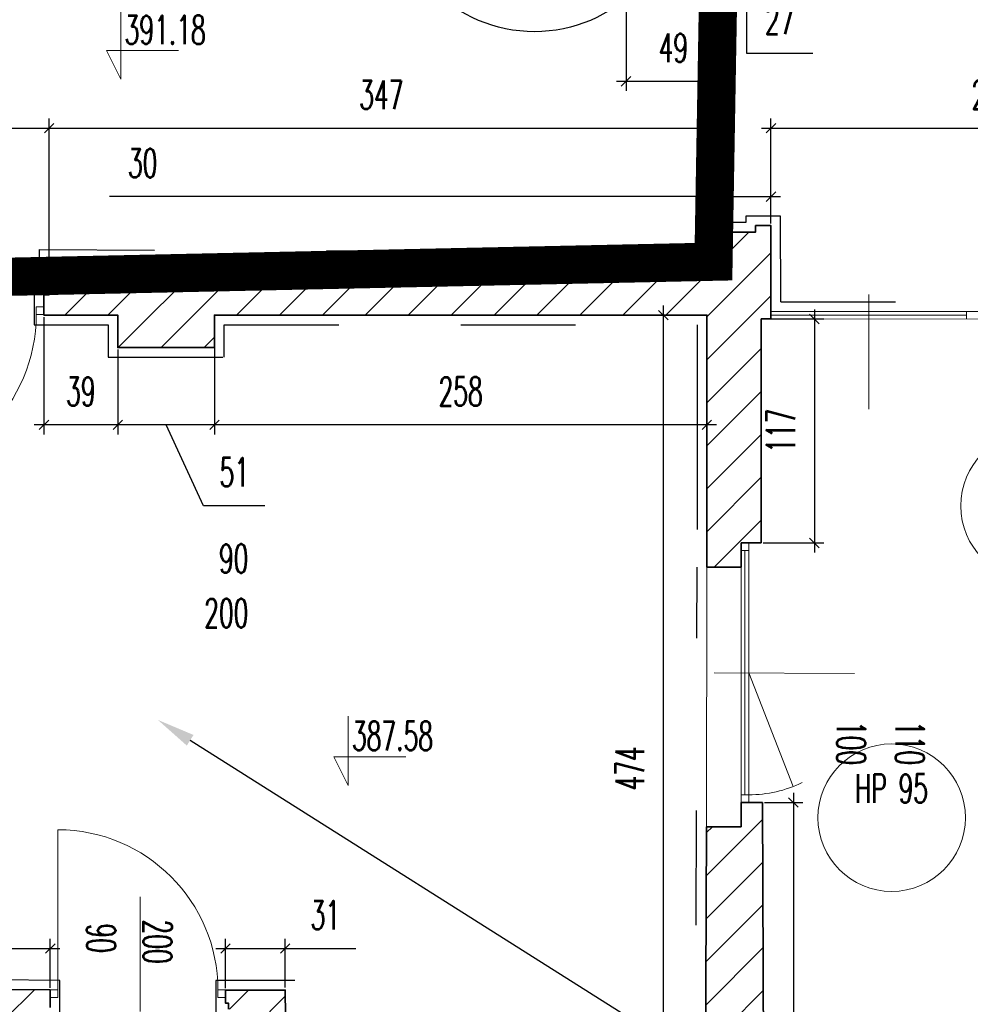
# Model space of a CAD drawing. Header units: millimetres. Extents: x 19887 to 192597, y -14203 to 39042.
# Tile 211 of 256: x 69211 to 69708, y -9787 to -9272. Entities that reach past the tile are written whole.
import ezdxf
from ezdxf import colors
from ezdxf.entities.mleader import LeaderData, LeaderLine
from ezdxf.math import Vec2, Vec3

# ---------------------------------------------------------------- set-up
doc = ezdxf.new("R2010")
doc.units = ezdxf.units.MM
doc.linetypes.add('ACAD_ISO03W100', pattern=[30, 12, -18])
doc.linetypes.add('DASHED2', pattern=[9.525, 6.35, -3.175])
doc.layers.get('Defpoints').update_dxf_attribs({"color": 4})
for name, color, linetype in [('A_DBA-RAMKI', 6, 'Continuous'), ('Sufit podwieszany', 252, 'Continuous'), ('Wymiarowanie', 3, 'Continuous'), ('Wypełnienie', 252, 'Continuous')]:
    doc.layers.add(name, color=color, linetype=linetype)
for name, color, linetype, lineweight in [('Basen_rzut_poziom_1_obrys', 252, 'Continuous', 35), ('Drzwi', 2, 'Continuous', 5), ('koty wysokościowe', 252, 'Continuous', 0), ('Okna', 252, 'Continuous', 5), ('Schody', 252, 'Continuous', 5)]:
    doc.layers.add(name, color=color, linetype=linetype, lineweight=lineweight)
doc.styles.add('ROMANS', font='romans.shx', dxfattribs={"width": 0.6})
doc.styles.get("Standard").update_dxf_attribs({"font": 'arial.ttf'})
doc.dimstyles.new('000001FB70622F18', dxfattribs={"dimtxt": 20, "dimasz": 5, "dimexe": 5, "dimexo": 1, "dimgap": 20, "dimtad": 1, "dimtoh": 1, "dimdec": 0, "dimtxsty": 'Standard', "dimblk": 'OBLIQUE', "dimcen": 0, "dimdle": 5, "dimclrd": 252, "dimclre": 252, "dimclrt": 252, "dimadec": 0, "dimazin": 0, "dimtfac": 1, "dimtdec": 0, "dimtmove": 0, "dimatfit": 3, "dimldrblk": 'OBLIQUE', "dimfxl": 150, "dimfxlon": 1, "dimlwd": 25, "dimlwe": 25, "dimarcsym": 1})
pattern_1 = [(45, (3252.028, -2175.285), (-11.22532, 11.22532), [])]

# ---------------------------------------------------------------- blocks, each defined once
blk = doc.blocks.new('_Oblique')
at = {"color": 0, "linetype": 'ByBlock', "lineweight": -2}
blk.add_line((-0.5, -0.5), (0.5, 0.5), dxfattribs=at)
blk = doc.blocks.new('*D832')
at = {"layer": 'Defpoints', "color": 0}
for p in [(3673.6, -4425.49), (3722.99, -4425.49), (3722.99, -4543.97)]:
    blk.add_point(p, dxfattribs=at)
at = {"layer": 'Wymiarowanie', "color": 252, "linetype": 'Continuous', "lineweight": 25}
for p, q in [((3673.6, -4426.49), (3673.6, -4548.97)), ((3722.99, -4426.49), (3722.99, -4548.97)), ((3668.6, -4543.97), (3727.99, -4543.97))]:
    blk.add_line(p, q, dxfattribs=at)
at = {"layer": 'Wymiarowanie', "color": 252, "linetype": 'ByBlock', "lineweight": 25, "xscale": 5, "yscale": 5, "zscale": 5, "rotation": 180}
blk.add_blockref('_Oblique', (3673.6, -4543.97), dxfattribs=at)
at = {"layer": 'Wymiarowanie', "color": 252, "linetype": 'ByBlock', "lineweight": 25, "xscale": 5, "yscale": 5, "zscale": 5}
blk.add_blockref('_Oblique', (3722.99, -4543.97), dxfattribs=at)
at = {"layer": 'Wymiarowanie', "color": 252, "insert": (3698.29, -4526.47), "char_height": 15, "attachment_point": 5, "style": 'ROMANS'}
blk.add_mtext('49', dxfattribs=at)
blk = doc.blocks.new('*D833')
at = {"layer": 'Defpoints', "color": 0}
for p in [(3722.99, -4425.49), (3750.45, -4440.68), (3750.45, -4489.4)]:
    blk.add_point(p, dxfattribs=at)
at = {"layer": 'Wymiarowanie', "color": 252, "linetype": 'Continuous', "lineweight": 25}
for p, q in [((3722.99, -4426.49), (3722.99, -4494.4)), ((3750.45, -4441.68), (3750.45, -4494.4)), ((3717.99, -4489.4), (3755.45, -4489.4)), ((3736.72, -4529.4), (3736.72, -4489.4)), ((3771.29, -4529.4), (3736.72, -4529.4))]:
    blk.add_line(p, q, dxfattribs=at)
at = {"layer": 'Wymiarowanie', "color": 252, "linetype": 'ByBlock', "lineweight": 25, "xscale": 5, "yscale": 5, "zscale": 5, "rotation": 180}
blk.add_blockref('_Oblique', (3722.99, -4489.4), dxfattribs=at)
at = {"layer": 'Wymiarowanie', "color": 252, "linetype": 'ByBlock', "lineweight": 25, "xscale": 5, "yscale": 5, "zscale": 5}
blk.add_blockref('_Oblique', (3750.45, -4489.4), dxfattribs=at)
at = {"layer": 'Wymiarowanie', "color": 252, "insert": (3754.01, -4511.9), "char_height": 15, "attachment_point": 5, "style": 'ROMANS'}
blk.add_mtext('27', dxfattribs=at)
blk = doc.blocks.new('*D841')
at = {"layer": 'Defpoints', "color": 0}
for p in [(3744.27, -4668.2), (3744.27, -4785.3), (3772.1, -4785.3)]:
    blk.add_point(p, dxfattribs=at)
at = {"layer": 'Wymiarowanie', "color": 252, "linetype": 'Continuous', "lineweight": 25}
for p, q in [((3772.1, -4663.2), (3772.1, -4790.3)), ((3745.27, -4668.2), (3777.1, -4668.2)), ((3745.27, -4785.3), (3777.1, -4785.3))]:
    blk.add_line(p, q, dxfattribs=at)
at = {"layer": 'Wymiarowanie', "color": 252, "linetype": 'ByBlock', "lineweight": 25, "xscale": 5, "yscale": 5, "zscale": 5}
for p, rotation in [((3772.1, -4668.2), 90), ((3772.1, -4785.3), 270)]:
    blk.add_blockref('_Oblique', p, dxfattribs=dict(at, rotation=rotation))
at = {"layer": 'Wymiarowanie', "color": 252, "insert": (3754.6, -4726.75), "char_height": 15, "attachment_point": 5, "rotation": 90, "style": 'ROMANS'}
blk.add_mtext('117', dxfattribs=at)
blk = doc.blocks.new('*D844')
at = {"layer": 'Defpoints', "color": 0}
for p in [(3744.91, -4921.01), (3746.37, -5269.26), (3761.11, -5269.26)]:
    blk.add_point(p, dxfattribs=at)
at = {"layer": 'Wymiarowanie', "color": 252, "linetype": 'Continuous', "lineweight": 25}
for p, q in [((3761.11, -4916.01), (3761.11, -5274.26)), ((3745.91, -4921.01), (3766.11, -4921.01)), ((3747.37, -5269.26), (3766.11, -5269.26))]:
    blk.add_line(p, q, dxfattribs=at)
at = {"layer": 'Wymiarowanie', "color": 252, "linetype": 'ByBlock', "lineweight": 25, "xscale": 5, "yscale": 5, "zscale": 5}
for p, rotation in [((3761.11, -4921.01), 90), ((3761.11, -5269.26), 270)]:
    blk.add_blockref('_Oblique', p, dxfattribs=dict(at, rotation=rotation))
at = {"layer": 'Wymiarowanie', "color": 252, "insert": (3743.61, -5095.13), "char_height": 15, "attachment_point": 5, "rotation": 90, "style": 'ROMANS'}
blk.add_mtext('348', dxfattribs=at)
blk = doc.blocks.new('*D849')
at = {"layer": 'Defpoints', "color": 0}
for p in [(3693.13, -4666.23), (3714.77, -4666.23), (3714.77, -5140.19)]:
    blk.add_point(p, dxfattribs=at)
at = {"layer": 'Wymiarowanie', "color": 252, "linetype": 'Continuous', "lineweight": 25}
for p, q in [((3693.13, -5145.19), (3693.13, -4661.23)), ((3713.77, -4666.23), (3688.13, -4666.23)), ((3713.77, -5140.19), (3688.13, -5140.19))]:
    blk.add_line(p, q, dxfattribs=at)
at = {"layer": 'Wymiarowanie', "color": 252, "linetype": 'ByBlock', "lineweight": 25, "xscale": 5, "yscale": 5, "zscale": 5}
for p, rotation in [((3693.13, -4666.23), 90), ((3693.13, -5140.19), 270)]:
    blk.add_blockref('_Oblique', p, dxfattribs=dict(at, rotation=rotation))
at = {"layer": 'Wymiarowanie', "color": 252, "insert": (3675.63, -4903.21), "char_height": 15, "attachment_point": 5, "rotation": 90, "style": 'ROMANS'}
blk.add_mtext('474', dxfattribs=at)
blk = doc.blocks.new('*D851')
at = {"layer": 'Defpoints', "color": 0}
for p in [(3458.31, -4666.23), (3715.83, -4666.23), (3458.31, -4723.58)]:
    blk.add_point(p, dxfattribs=at)
at = {"layer": 'Wymiarowanie', "color": 252, "linetype": 'Continuous', "lineweight": 25}
for p, q in [((3458.31, -4667.23), (3458.31, -4728.58)), ((3715.83, -4667.23), (3715.83, -4728.58)), ((3720.83, -4723.58), (3453.31, -4723.58))]:
    blk.add_line(p, q, dxfattribs=at)
at = {"layer": 'Wymiarowanie', "color": 252, "linetype": 'ByBlock', "lineweight": 25, "xscale": 5, "yscale": 5, "zscale": 5, "rotation": 180}
blk.add_blockref('_Oblique', (3458.31, -4723.58), dxfattribs=at)
at = {"layer": 'Wymiarowanie', "color": 252, "linetype": 'ByBlock', "lineweight": 25, "xscale": 5, "yscale": 5, "zscale": 5}
blk.add_blockref('_Oblique', (3715.83, -4723.58), dxfattribs=at)
at = {"layer": 'Wymiarowanie', "color": 252, "insert": (3587.07, -4706.08), "char_height": 15, "attachment_point": 5, "style": 'ROMANS'}
blk.add_mtext('258', dxfattribs=at)
blk = doc.blocks.new('*D834')
at = {"layer": 'Defpoints', "color": 0}
for p in [(3458.31, -4666.23), (3407.76, -4683.22), (3407.76, -4723.58)]:
    blk.add_point(p, dxfattribs=at)
at = {"layer": 'Wymiarowanie', "color": 252, "linetype": 'Continuous', "lineweight": 25}
for p, q in [((3458.31, -4667.23), (3458.31, -4728.58)), ((3407.76, -4684.22), (3407.76, -4728.58)), ((3463.31, -4723.58), (3402.76, -4723.58)), ((3452.65, -4765.87), (3433.04, -4723.58)), ((3484.65, -4765.87), (3452.65, -4765.87))]:
    blk.add_line(p, q, dxfattribs=at)
at = {"layer": 'Wymiarowanie', "color": 252, "linetype": 'ByBlock', "lineweight": 25, "xscale": 5, "yscale": 5, "zscale": 5, "rotation": 180}
blk.add_blockref('_Oblique', (3407.76, -4723.58), dxfattribs=at)
at = {"layer": 'Wymiarowanie', "color": 252, "linetype": 'ByBlock', "lineweight": 25, "xscale": 5, "yscale": 5, "zscale": 5}
blk.add_blockref('_Oblique', (3458.31, -4723.58), dxfattribs=at)
at = {"layer": 'Wymiarowanie', "color": 252, "insert": (3468.65, -4748.37), "char_height": 15, "attachment_point": 5, "style": 'ROMANS'}
blk.add_mtext('51', dxfattribs=at)
blk = doc.blocks.new('*D853')
at = {"layer": 'Defpoints', "color": 0}
for p in [(3369.09, -4666.23), (3407.76, -4683.22), (3369.09, -4723.58)]:
    blk.add_point(p, dxfattribs=at)
at = {"layer": 'Wymiarowanie', "color": 252, "linetype": 'Continuous', "lineweight": 25}
for p, q in [((3369.09, -4667.23), (3369.09, -4728.58)), ((3407.76, -4684.22), (3407.76, -4728.58)), ((3412.76, -4723.58), (3364.09, -4723.58))]:
    blk.add_line(p, q, dxfattribs=at)
at = {"layer": 'Wymiarowanie', "color": 252, "linetype": 'ByBlock', "lineweight": 25, "xscale": 5, "yscale": 5, "zscale": 5, "rotation": 180}
blk.add_blockref('_Oblique', (3369.09, -4723.58), dxfattribs=at)
at = {"layer": 'Wymiarowanie', "color": 252, "linetype": 'ByBlock', "lineweight": 25, "xscale": 5, "yscale": 5, "zscale": 5}
blk.add_blockref('_Oblique', (3407.76, -4723.58), dxfattribs=at)
at = {"layer": 'Wymiarowanie', "color": 252, "insert": (3388.43, -4706.08), "char_height": 15, "attachment_point": 5, "style": 'ROMANS'}
blk.add_mtext('39', dxfattribs=at)
blk = doc.blocks.new('*D871')
at = {"layer": 'Defpoints', "color": 0}
for p in [(3371.87, -4568.48), (3273.79, -4636.95), (3371.87, -4636.95)]:
    blk.add_point(p, dxfattribs=at)
at = {"layer": 'Wymiarowanie', "color": 252, "linetype": 'Continuous', "lineweight": 25}
for p, q in [((3273.79, -4635.95), (3273.79, -4563.48)), ((3371.87, -4635.95), (3371.87, -4563.48)), ((3268.79, -4568.48), (3376.87, -4568.48))]:
    blk.add_line(p, q, dxfattribs=at)
at = {"layer": 'Wymiarowanie', "color": 252, "linetype": 'ByBlock', "lineweight": 25, "xscale": 5, "yscale": 5, "zscale": 5, "rotation": 180}
blk.add_blockref('_Oblique', (3273.79, -4568.48), dxfattribs=at)
at = {"layer": 'Wymiarowanie', "color": 252, "linetype": 'ByBlock', "lineweight": 25, "xscale": 5, "yscale": 5, "zscale": 5}
blk.add_blockref('_Oblique', (3371.87, -4568.48), dxfattribs=at)
at = {"layer": 'Wymiarowanie', "color": 252, "insert": (3322.83, -4550.98), "char_height": 15, "attachment_point": 5, "style": 'ROMANS'}
blk.add_mtext('98', dxfattribs=at)
blk = doc.blocks.new('*D859')
at = {"layer": 'Defpoints', "color": 0}
for p in [(3719.31, -4568.48), (3719.31, -4622.78), (3371.87, -4636.95)]:
    blk.add_point(p, dxfattribs=at)
at = {"layer": 'Wymiarowanie', "color": 252, "linetype": 'Continuous', "lineweight": 25}
for p, q in [((3371.87, -4635.95), (3371.87, -4563.48)), ((3719.31, -4621.78), (3719.31, -4563.48)), ((3366.87, -4568.48), (3724.31, -4568.48))]:
    blk.add_line(p, q, dxfattribs=at)
at = {"layer": 'Wymiarowanie', "color": 252, "linetype": 'ByBlock', "lineweight": 25, "xscale": 5, "yscale": 5, "zscale": 5, "rotation": 180}
blk.add_blockref('_Oblique', (3371.87, -4568.48), dxfattribs=at)
at = {"layer": 'Wymiarowanie', "color": 252, "linetype": 'ByBlock', "lineweight": 25, "xscale": 5, "yscale": 5, "zscale": 5}
blk.add_blockref('_Oblique', (3719.31, -4568.48), dxfattribs=at)
at = {"layer": 'Wymiarowanie', "color": 252, "insert": (3545.59, -4550.98), "char_height": 15, "attachment_point": 5, "style": 'ROMANS'}
blk.add_mtext('347', dxfattribs=at)
blk = doc.blocks.new('*D860')
at = {"layer": 'Defpoints', "color": 0}
for p in [(3982.42, -4568.48), (3749.39, -4619.39), (3982.42, -4638.84)]:
    blk.add_point(p, dxfattribs=at)
at = {"layer": 'Wymiarowanie', "color": 252, "linetype": 'Continuous', "lineweight": 25}
for p, q in [((3749.39, -4618.39), (3749.39, -4563.48)), ((3982.42, -4637.84), (3982.42, -4563.48)), ((3744.39, -4568.48), (3987.42, -4568.48))]:
    blk.add_line(p, q, dxfattribs=at)
at = {"layer": 'Wymiarowanie', "color": 252, "linetype": 'ByBlock', "lineweight": 25, "xscale": 5, "yscale": 5, "zscale": 5, "rotation": 180}
blk.add_blockref('_Oblique', (3749.39, -4568.48), dxfattribs=at)
at = {"layer": 'Wymiarowanie', "color": 252, "linetype": 'ByBlock', "lineweight": 25, "xscale": 5, "yscale": 5, "zscale": 5}
blk.add_blockref('_Oblique', (3982.42, -4568.48), dxfattribs=at)
at = {"layer": 'Wymiarowanie', "color": 252, "insert": (3865.9, -4550.98), "char_height": 15, "attachment_point": 5, "style": 'ROMANS'}
blk.add_mtext('233', dxfattribs=at)
blk = doc.blocks.new('*D1008')
at = {"layer": 'Defpoints', "color": 0}
for p in [(3372.41, -4997.37), (3256.44, -5018.03), (3372.41, -5018.99)]:
    blk.add_point(p, dxfattribs=at)
at = {"layer": 'Wymiarowanie', "color": 252, "linetype": 'Continuous', "lineweight": 25}
for p, q in [((3256.44, -5017.03), (3256.44, -4992.37)), ((3372.41, -5017.99), (3372.41, -4992.37)), ((3251.44, -4997.37), (3377.41, -4997.37))]:
    blk.add_line(p, q, dxfattribs=at)
at = {"layer": 'Wymiarowanie', "color": 252, "linetype": 'ByBlock', "lineweight": 25, "xscale": 5, "yscale": 5, "zscale": 5, "rotation": 180}
blk.add_blockref('_Oblique', (3256.44, -4997.37), dxfattribs=at)
at = {"layer": 'Wymiarowanie', "color": 252, "linetype": 'ByBlock', "lineweight": 25, "xscale": 5, "yscale": 5, "zscale": 5}
blk.add_blockref('_Oblique', (3372.41, -4997.37), dxfattribs=at)
at = {"layer": 'Wymiarowanie', "color": 252, "insert": (3314.43, -4979.87), "char_height": 15, "attachment_point": 5, "style": 'ROMANS'}
blk.add_mtext('116', dxfattribs=at)
blk = doc.blocks.new('*D1004')
at = {"layer": 'Defpoints', "color": 0}
for p in [(3495.31, -4997.37), (3464.1, -5019.15), (3495.31, -5018.77)]:
    blk.add_point(p, dxfattribs=at)
at = {"layer": 'Wymiarowanie', "color": 252, "linetype": 'Continuous', "lineweight": 25}
for p, q in [((3464.1, -5018.15), (3464.1, -4992.37)), ((3495.31, -5017.77), (3495.31, -4992.37)), ((3459.1, -4997.37), (3495.31, -4997.37)), ((3495.31, -4997.37), (3532.31, -4997.37))]:
    blk.add_line(p, q, dxfattribs=at)
at = {"layer": 'Wymiarowanie', "color": 252, "linetype": 'ByBlock', "lineweight": 25, "xscale": 5, "yscale": 5, "zscale": 5, "rotation": 180}
blk.add_blockref('_Oblique', (3464.1, -4997.37), dxfattribs=at)
at = {"layer": 'Wymiarowanie', "color": 252, "linetype": 'ByBlock', "lineweight": 25, "xscale": 5, "yscale": 5, "zscale": 5}
blk.add_blockref('_Oblique', (3495.31, -4997.37), dxfattribs=at)
at = {"layer": 'Wymiarowanie', "color": 252, "insert": (3516.31, -4979.87), "char_height": 15, "attachment_point": 5, "style": 'ROMANS'}
blk.add_mtext('31', dxfattribs=at)
blk = doc.blocks.new('*D1019')
at = {"layer": 'Defpoints', "color": 0}
for p in [(3749.39, -4604.22), (3719.31, -4622.78), (3749.39, -4619.39)]:
    blk.add_point(p, dxfattribs=at)
at = {"layer": 'Schody', "color": 252, "linetype": 'Continuous', "lineweight": 25}
for p, q in [((3719.31, -4621.78), (3719.31, -4599.22)), ((3749.39, -4618.39), (3749.39, -4599.22)), ((3719.31, -4604.22), (3403.48, -4604.22)), ((3714.31, -4604.22), (3754.39, -4604.22))]:
    blk.add_line(p, q, dxfattribs=at)
at = {"layer": 'Schody', "color": 252, "linetype": 'ByBlock', "lineweight": 25, "xscale": 5, "yscale": 5, "zscale": 5, "rotation": 180}
blk.add_blockref('_Oblique', (3719.31, -4604.22), dxfattribs=at)
at = {"layer": 'Schody', "color": 252, "linetype": 'ByBlock', "lineweight": 25, "xscale": 5, "yscale": 5, "zscale": 5}
blk.add_blockref('_Oblique', (3749.39, -4604.22), dxfattribs=at)
at = {"layer": 'Schody', "color": 252, "insert": (3420.77, -4586.72), "char_height": 15, "attachment_point": 5, "style": 'ROMANS'}
blk.add_mtext('30', dxfattribs=at)
blk = doc.blocks.new('G$CF5E15B28')
at = {"layer": 'Wypełnienie'}
h = blk.add_hatch(dxfattribs=at)
h.set_pattern_fill('ANSI31', color=253, scale=5, angle=90)
h.set_pattern_definition(pattern_1)
h.paths.add_polyline_path([(3134.39, -4844.85), (3095.99, -4844.85), (3095.99, -4685.26), (3120.88, -4685.26), (3120.88, -4665.53), (3242.97, -4665.53), (3241.96, -4754.68), (3248.73, -4754.68), (3248.73, -4757.46), (3258.8, -4757.46), (3258.8, -4665.82), (3276.06, -4665.82), (3276.06, -4655.55), (3273.79, -4655.55), (3273.79, -4636.95), (2893.61, -4636.95), (2893.61, -4655.41), (2891.48, -4655.41), (2891.48, -4665.07), (2919.56, -4665.07), (2918.65, -4909.54), (2928.08, -4909.54), (2928.08, -4907.6), (2934.07, -4907.6), (2935.79, -4665.73), (3079.92, -4665.73), (3079.92, -5018.47), (2933.42, -5017.47), (2933.42, -5005.11), (2927.28, -5005.11), (2927.28, -5002.61), (2917.46, -5002.61), (2917.46, -5018.12), (2804.04, -5016.96), (2804.04, -5026.56), (2806.81, -5026.56), (2806.81, -5034.49), (3079.06, -5034.49), (3078.65, -5236.7), (2695.28, -5235.92), (2696.92, -5033.97), (2708.97, -5034.36), (2708.97, -5026.29), (2711.05, -5026.29), (2711.05, -5016.63), (2681.38, -5016.63), (2681.38, -5140.85), (2665.87, -5140.85), (2665.87, -5152.93), (2669.77, -5152.93), (2669.77, -5158), (2681.34, -5158), (2681.34, -5266.86), (2760.48, -5266.21), (2760.48, -5291.28), (2797.66, -5291.28), (2797.66, -5265.43), (3320.5, -5263.08), (3320.5, -5289.59), (3356.37, -5289.59), (3356.37, -5263.86), (3494.98, -5262.94), (3493.09, -5152.78), (3505.39, -5152.78), (3505.39, -5147.14), (3508.47, -5147.14), (3508.47, -5140.19), (3496.78, -5140.19), (3495.32, -5019.15), (3464.1, -5019.15), (3464.1, -5026.02), (3465.72, -5026.02), (3465.72, -5029.03), (3468.1, -5029.03), (3468.1, -5035.06), (3479.56, -5035), (3480.56, -5237.08), (3096.8, -5236.76), (3096.8, -5060.51), (3134.85, -5060.51), (3134.85, -5034.39), (3370.65, -5034.39), (3370.65, -5028.29), (3372.41, -5028.29), (3372.41, -5018.99), (3256.44, -5018.03), (3257.83, -4850.45), (3247.9, -4850.45), (3247.9, -4853.48), (3242.41, -4853.48), (3242.41, -5017.92), (3134.39, -5017.02)])
h.paths.add_polyline_path([(3749.39, -4619.39), (3741.31, -4619.39), (3741.31, -4622.78), (3719.31, -4622.78), (3719.31, -4638.27), (3371.87, -4636.95), (3371.87, -4655.55), (3369.09, -4655.55), (3369.09, -4666.23), (3407.76, -4666.23), (3407.76, -4683.22), (3458.31, -4683.22), (3458.31, -4666.23), (3715.83, -4666.23), (3715.78, -4797.98), (3733.78, -4797.98), (3733.78, -4785.3), (3744.27, -4785.3), (3744.27, -4668.2), (3749.39, -4668.2)])
h = blk.add_hatch(dxfattribs=at)
h.set_pattern_fill('ANSI31', color=253, scale=5, angle=90)
h.set_pattern_definition(pattern_1)
h.paths.add_polyline_path([(2040.97, -6527.02), (2041.3, -6461.08), (2661.1, -6455.77), (3095.54, -6457.38), (3095.38, -6471.66), (3096.9, -6471.66), (3099.83, -6465.3), (3104.73, -6478.03), (3107.18, -6471.66), (3110.34, -6471.51), (3110.49, -6457.38), (3244.11, -6458.18), (3244.11, -6466.15), (3254.73, -6466.15), (3255.38, -6463.33), (3255.4, -6458.2), (3382.25, -6458.63), (3382.17, -6473.74), (3385.62, -6473.74), (3388.55, -6467.37), (3393.45, -6480.11), (3395.9, -6473.74), (3399.06, -6473.59), (3399.15, -6457.29), (3523.98, -6458.7), (3523.98, -6464.32), (3533.57, -6464.32), (3534.93, -6462.46), (3534.93, -6458.53), (3734.37, -6459.18), (3734.2, -6474), (3736.37, -6474), (3740.56, -6464.9), (3747.56, -6483.09), (3751.06, -6474), (3754.63, -6473.82), (3754.66, -6441.84), (3766.55, -6441.84), (3766.55, -6394.39), (3752.94, -6394.39), (3744.91, -4921.01), (3733.78, -4921.01), (3733.78, -4933.69), (3715.66, -4933.69), (3714.77, -5140.19), (3599.81, -5140.19), (3599.81, -5147.14), (3605.2, -5147.14), (3605.2, -5151.75), (3714.72, -5151.44), (3720.1, -6429.06), (2019.26, -6431.66), (2019.26, -6462.65), (2023.81, -6462.65), (2023.81, -6526.97)])
at = {"layer": 'Basen_rzut_poziom_1_obrys', "color": 253, "elevation": 0}
for points in [[(3369.09, -4655.55), (3371.87, -4655.55), (3371.87, -4636.95), (3719.31, -4638.27), (3719.31, -4622.78)], [(3744.27, -4785.3), (3744.27, -4668.2), (3749.39, -4668.2), (3749.39, -4619.39), (3741.31, -4619.39), (3741.31, -4622.78), (3719.31, -4622.78)], [(3369.09, -4655.55), (3369.09, -4666.23), (3407.76, -4666.23), (3407.76, -4683.22), (3458.31, -4683.22), (3458.31, -4666.23), (3587.18, -4666.23), (3715.83, -4666.23), (3715.83, -4718.35), (3715.78, -4797.98)], [(3749.39, -4664.34), (3749.39, -4668.2)], [(3744.27, -4785.3), (3733.78, -4785.3)], [(3733.78, -4797.98), (3733.78, -4785.3)], [(3715.78, -4797.98), (3733.78, -4797.98)], [(3733.78, -4933.69), (3733.78, -4921.01)], [(3733.78, -4933.69), (3733.78, -4921.01)], [(3733.78, -4921.01), (3744.91, -4921.01)], [(3714.77, -5140.19), (3715.66, -4933.69), (3715.66, -4933.69), (3715.66, -4933.69)], [(3715.66, -4933.69), (3733.78, -4933.69)], [(3496.78, -5140.19), (3495.32, -5019.15), (3464.1, -5019.15), (3464.1, -5026.02), (3465.72, -5026.02), (3465.72, -5029.03)], [(3372.41, -5028.29), (3372.41, -5018.99), (3256.44, -5018.03)]]:
    blk.add_lwpolyline(points, dxfattribs=at)
at = {"layer": 'Basen_rzut_poziom_1_obrys', "color": 253, "linetype": 'ByBlock', "elevation": 0}
blk.add_lwpolyline([(3744.91, -4921.01), (3746.37, -5269.26), (3746.37, -5269.26), (3746.37, -5269.26), (3746.37, -5269.26)], dxfattribs=at)
at = {"layer": 'Drzwi', "color": 253, "elevation": 0}
for points in [[(3364.09, -4655.55), (3366.87, -4655.55)], [(3376.41, -5018.99), (3376.41, -4935.3)], [(3419.37, -5010.28), (3419.37, -4970.28)], [(3419.37, -5010.28), (3419.37, -5030.28)]]:
    blk.add_lwpolyline(points, dxfattribs=at)
for points in [[(3365.09, -4665.82), (3369.09, -4665.82), (3369.09, -4661.82), (3365.09, -4661.82)], [(3372.41, -5018.99), (3376.41, -5018.99), (3376.41, -5022.99), (3372.41, -5022.99)], [(3460.1, -5018.99), (3464.1, -5018.99), (3464.1, -5022.99), (3460.1, -5022.99)]]:
    blk.add_lwpolyline(points, close=True, dxfattribs=at)
at = {"layer": 'Drzwi', "color": 253}
for centre, radius, start, end in [((3280.06, -4665.82, 0), 85.04, 270, 0), ((3376.41, -5018.99, 0), 83.69, 0, 90)]:
    blk.add_arc(centre, radius, start, end, dxfattribs=at)
at = {"layer": 'koty wysokościowe', "color": 253, "elevation": 0}
for points in [[(3409.42, -4506.65), (3409.42, -4542.88)], [(3401.92, -4527.88), (3409.42, -4527.88)], [(3409.42, -4542.88), (3401.92, -4527.88)], [(3409.42, -4527.88), (3439.42, -4527.88)], [(3528.32, -4875.85), (3528.32, -4912.08)], [(3520.82, -4897.08), (3528.32, -4897.08)], [(3528.32, -4912.08), (3520.82, -4897.08)], [(3528.32, -4897.08), (3558.32, -4897.08)]]:
    blk.add_lwpolyline(points, dxfattribs=at)
at = {"layer": 'Okna', "color": 253, "elevation": 0}
for points in [[(3800.52, -4655.41), (3800.52, -4715.41)], [(3965.54, -4668.34), (3965.54, -4664.34), (3749.39, -4664.34)], [(3749.39, -4666.27), (3851.64, -4666.3)], [(3749.39, -4668.2), (3965.54, -4668.34)], [(3851.64, -4664.34), (3851.64, -4668.26)], [(3735.78, -4789.3), (3735.78, -4917.01)], [(3737.78, -4917.01), (3737.78, -4789.3)], [(3715.66, -4933.69), (3715.78, -4797.98)], [(3733.78, -4797.98), (3733.78, -4797.98), (3733.78, -4933.69)], [(3719.72, -4853.16), (3793.06, -4853.56)], [(3737.78, -4853.16), (3761.06, -4912.62)]]:
    blk.add_lwpolyline(points, dxfattribs=at)
for points in [[(3733.78, -4789.3), (3737.78, -4789.3), (3737.78, -4785.3), (3733.78, -4785.3)], [(3733.78, -4921.01), (3737.78, -4921.01), (3737.78, -4917.01), (3733.78, -4917.01)]]:
    blk.add_lwpolyline(points, close=True, dxfattribs=at)
at = {"layer": 'Okna', "color": 253}
for centre in [(3887.21, -4765.95, 0), (3812.49, -4928.97, 0)]:
    blk.add_circle(centre, 38.57, dxfattribs=at)
blk.add_arc((3737.78, -4853.16, 0), 63.86, 270, 295.8665, dxfattribs=at)
at = {"layer": 'Sufit podwieszany', "color": 253, "linetype": 'ACAD_ISO03W100', "ltscale": 5, "elevation": 0}
for points in [[(3754.45, -4659.31), (3754.45, -4659.31), (3754.45, -4659.31), (3754.39, -4614.39), (3736.31, -4614.39), (3736.31, -4617.78), (3714.31, -4617.78)], [(3366.87, -4655.55), (3366.87, -4631.94), (3714.31, -4633.25), (3714.31, -4617.78)], [(3754.45, -4659.31), (3977.6, -4659.31), (3977.6, -4633.84), (3982.42, -4633.84)], [(3364.09, -4655.55), (3364.09, -4671.23), (3402.76, -4671.23), (3402.76, -4688.22), (3463.31, -4688.22), (3463.31, -4671.23), (3587.18, -4671.23), (3710.83, -4671.23), (3710.83, -4718.35), (3710.78, -4797.97)], [(3709.79, -5135.19), (3710.78, -4797.97)], [(3501.72, -5135.19), (3500.26, -5014.15), (3459.1, -5014.15), (3459.1, -5031.02)], [(3377.41, -5033.29), (3377.41, -5014.03), (3261.48, -5013.07)]]:
    blk.add_lwpolyline(points, dxfattribs=at)
at = {"layer": 'Drzwi', "color": 253, "char_height": 15, "width": 190.2964, "attachment_point": 3, "style": 'ROMANS'}
for s, insert in [('90', (3476.08, -4786.03, 0)), ('200', (3476.08, -4814.51, 0))]:
    blk.add_mtext(s, dxfattribs=dict(at, insert=insert))
at = {"layer": 'Drzwi', "color": 253, "char_height": 15, "width": 190.2964, "attachment_point": 7, "rotation": 270, "style": 'ROMANS'}
for s, insert in [('200', (3421.02, -4982.2, 0)), ('90', (3391.59, -4984.23, 0))]:
    blk.add_mtext(s, dxfattribs=dict(at, insert=insert))
at = {"layer": 'koty wysokościowe', "color": 253, "char_height": 15, "width": 21553.2844, "attachment_point": 1, "style": 'ROMANS'}
for s, insert in [('391.18', (3411.31, -4509.56, 0)), ('387.58', (3530.21, -4878.76, 0))]:
    blk.add_mtext(s, dxfattribs=dict(at, insert=insert))
at = {"layer": 'Okna', "color": 253, "char_height": 15, "width": 190.2964, "attachment_point": 3, "rotation": 270, "style": 'ROMANS'}
for s, insert in [('100', (3798.86, -4901.52, 0)), ('110', (3829.51, -4901.52, 0))]:
    blk.add_mtext(s, dxfattribs=dict(at, insert=insert))
at = {"layer": 'Okna', "color": 253, "char_height": 15, "style": 'ROMANS'}
for s, insert, width, attachment_point in [('135', (3964.4, -4833.85, 0), 190.2964, 3), ('135', (3964.29, -4863.99, 0), 190.2964, 3), ('HP 95', (3793.35, -4906.17, 0), 157.2908, 1)]:
    blk.add_mtext(s, dxfattribs=dict(at, insert=insert, width=width, attachment_point=attachment_point))
at = {"layer": 'Schody', "color": 253}
dim = blk.add_linear_dim(base=(3749.39, -4604.22, 0), p1=(3719.31, -4622.78, 0), p2=(3749.39, -4619.39, 0), angle=0, dimstyle='000001FB70622F18', override={"dimtxt": 15, "dimgap": 10, "dimtxsty": 'ROMANS'}, dxfattribs=at)
dim.commit()
dim.dimension.update_dxf_attribs({"geometry": '*D1019', "text_midpoint": (3420.77, -4604.22, 0), "dimtype": 160})
at = {"layer": 'Wymiarowanie', "color": 253}
for base, p1, p2, override, picture, middle in [((3722.99, -4543.97, 0), (3673.6, -4425.49, 0), (3722.99, -4425.49, 0), {"dimtxt": 15, "dimgap": 10, "dimtxsty": 'ROMANS'}, '*D832', (3698.29, -4543.97, 0)), ((3407.76, -4723.58, 0), (3458.31, -4666.23, 0), (3407.76, -4683.22, 0), {"dimtxt": 15, "dimgap": 10, "dimtxsty": 'ROMANS', "dimtmove": 1}, '*D834', (3462.65, -4765.87, 0))]:
    dim = blk.add_linear_dim(base=base, p1=p1, p2=p2, angle=0, dimstyle='000001FB70622F18', override=override, dxfattribs=at)
    dim.commit()
    dim.dimension.update_dxf_attribs({"geometry": picture, "text_midpoint": middle, "dimtype": 160})
for base, p1, p2, angle, override, picture, middle in [((3750.45, -4489.4, 0), (3722.99, -4425.49, 0), (3750.45, -4440.68, 0), 0, {"dimtxt": 15, "dimgap": 10, "dimtxsty": 'ROMANS', "dimtmove": 1}, '*D833', (3746.72, -4511.9, 0)), ((3371.87, -4568.48, 0), (3273.79, -4636.95, 0), (3371.87, -4636.95, 0), 0, {"dimtxt": 15, "dimgap": 10, "dimtxsty": 'ROMANS', "dimtmove": 1}, '*D871', (3322.83, -4550.98, 0)), ((3719.31, -4568.48, 0), (3371.87, -4636.95, 0), (3719.31, -4622.78, 0), 0, {"dimtxt": 15, "dimgap": 10, "dimtxsty": 'ROMANS', "dimtmove": 1}, '*D859', (3545.59, -4550.98, 0)), ((3982.42, -4568.48, 0), (3749.39, -4619.39, 0), (3982.42, -4638.84, 0), 0, {"dimtxt": 15, "dimgap": 10, "dimtxsty": 'ROMANS', "dimtmove": 1}, '*D860', (3865.9, -4550.98, 0)), ((3693.13, -4666.23, 0), (3714.77, -5140.19, 0), (3714.77, -4666.23, 0), 90, {"dimtxt": 15, "dimgap": 10, "dimtxsty": 'ROMANS'}, '*D849', (3675.63, -4903.21, 0)), ((3772.1, -4785.3, 0), (3744.27, -4668.2, 0), (3744.27, -4785.3, 0), 90, {"dimtxt": 15, "dimgap": 10, "dimtxsty": 'ROMANS'}, '*D841', (3754.6, -4726.75, 0)), ((3369.09, -4723.58, 0), (3407.76, -4683.22, 0), (3369.09, -4666.23, 0), 0, {"dimtxt": 15, "dimgap": 10, "dimtxsty": 'ROMANS', "dimtmove": 1}, '*D853', (3388.43, -4706.08, 0)), ((3458.31, -4723.58, 0), (3715.83, -4666.23, 0), (3458.31, -4666.23, 0), 0, {"dimtxt": 15, "dimgap": 10, "dimtxsty": 'ROMANS'}, '*D851', (3587.07, -4706.08, 0)), ((3761.11, -5269.26, 0), (3744.91, -4921.01, 0), (3746.37, -5269.26, 0), 90, {"dimtxt": 15, "dimgap": 10, "dimtxsty": 'ROMANS', "dimtmove": 1}, '*D844', (3743.61, -5095.13, 0)), ((3372.41, -4997.37, 0), (3256.44, -5018.03, 0), (3372.41, -5018.99, 0), 0, {"dimtxt": 15, "dimgap": 10, "dimtxsty": 'ROMANS'}, '*D1008', (3314.43, -4979.87, 0)), ((3495.31, -4997.37, 0), (3464.1, -5019.15, 0), (3495.31, -5018.77, 0), 0, {"dimtxt": 15, "dimgap": 10, "dimtxsty": 'ROMANS'}, '*D1004', (3516.31, -4979.87, 0))]:
    dim = blk.add_linear_dim(base=base, p1=p1, p2=p2, angle=angle, dimstyle='000001FB70622F18', override=override, dxfattribs=at)
    dim.commit()
    dim.dimension.update_dxf_attribs({"geometry": picture, "text_midpoint": middle})
at = {"layer": 'Schody', "color": 253}
ml = blk.add_multileader_mtext('Standard', dxfattribs=at)
ml.set_content('', color=253)
ml.set_leader_properties()
ml.build(insert=Vec2(0, 0))
ml.multileader.update_dxf_attribs({"text_top_attachment_type": 0, "text_bottom_attachment_type": 0, "dogleg_length": 0.8, "arrow_head_size": 20})
ctx = ml.context
ctx.base_point, ctx.char_height, ctx.arrow_head_size, ctx.landing_gap_size, ctx.plane_origin, ctx.plane_x_axis, ctx.plane_y_axis = Vec3(3864.2, -5152.13, 0), 0.4, 20, 0.2, Vec3(3863.4, -5152.13, 0), Vec3(1, 0, 0), Vec3(0, 1, 0)
ctx.attachment_type = 2
notes = []
notes.append((ctx, [(1, (1, 1, 0), (3863.4, -5152.13, 0), (1, 0, 0), 0.8, [(0, [(3428.68, -4877.83, 0)], 256, [])])]))
ctx.mtext.insert, ctx.mtext.text_direction, ctx.mtext.flow_direction = Vec3(3864.4, -5152.13, 0), Vec3(1, 0, 0), 5
for ctx, leaders in notes:
    for number, flags, end, landing, length, lines in leaders:
        leader = LeaderData()
        leader.index, (leader.has_last_leader_line, leader.has_dogleg_vector, leader.attachment_direction) = number, flags
        leader.last_leader_point, leader.dogleg_vector, leader.dogleg_length = Vec3(end), Vec3(landing), length
        for number, points, colour, breaks in lines:
            line = LeaderLine()
            line.index, line.vertices, line.color, line.breaks = number, Vec3.list(points), colors.encode_raw_color(colour), breaks
            leader.lines.append(line)
        ctx.leaders.append(leader)

msp = doc.modelspace()

# ---------------------------------------------------------------- linework, layer by layer
at = {"layer": 'A_DBA-RAMKI', "color": 210, "linetype": 'DASHED2', "ltscale": 10, "elevation": 0}
msp.add_lwpolyline([(69831.24, -9160.78, 20, 20, 0), (69578.26, -9159.54, 20, 20, 0), (69574.13, -9398.49, 20, 20, 0), (68333.91, -9425.02, 20, 20, 0), (68333.05, -9995.19, 20, 20, 0), (67802.05, -9995.19, 20, 20, 0), (67761.04, -9950.79, 20, 20, 0), (67761.46, -9921.24, 20, 20, 0), (67733.04, -9920.48, 20, 20, 0), (67733.04, -9762.19, 20, 20, 0), (67654.05, -9762.19, 20, 20, 0), (67573.41, -9674.9, 20, 20, 0), (67573.36, -9184.42, 20, 20, 0), (68336.6, -9180.45, 20, 20, 0), (68336.6, -8807.48, 20, 20, 0), (68336.6, -8807.48, 20, 20, 0), (68336.6, -8807.48, 20, 20, 0), (68210.97, -8807.38, 20, 20, 0), (68210.97, -8553.98, 20, 20, 0), (65665.44, -8551.46, 20, 20, 0)], format="xyseb", dxfattribs=at)
at = {"layer": 'Defpoints'}
msp.add_circle((69480.49, -9203.1, 0), 75.13, dxfattribs=at)

# ---------------------------------------------------------------- block references
msp.add_blockref('G$CF5E15B28', (65854.82, -4760.22, 0))

doc.saveas('drawing.dxf')
